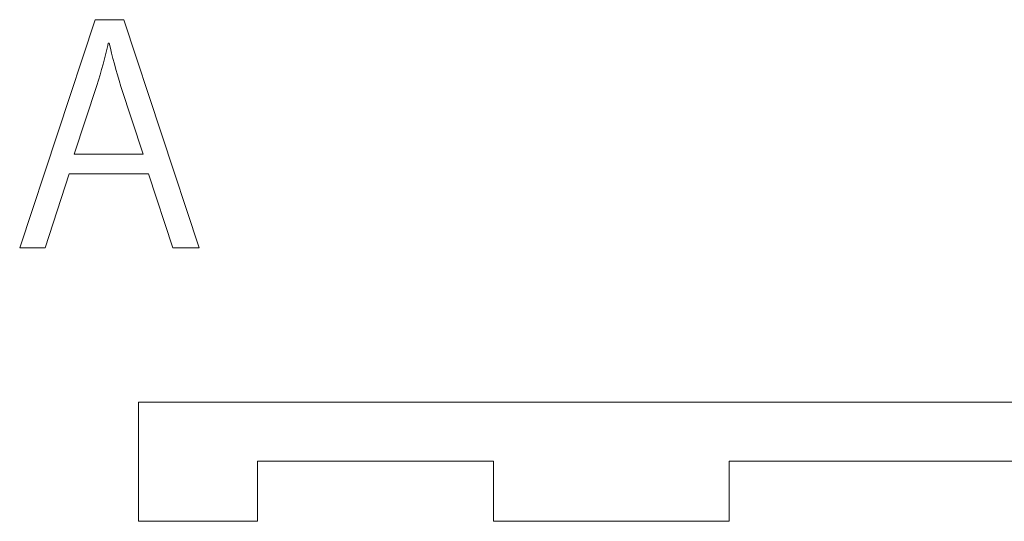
# Model space of a CAD drawing. Header units: centimetres. Extents: x -115 to 110, y -85 to 79.
# Tile 24 of 40: x -96.42 to -85.89, y 73.61 to 78.97. Entities that reach past the tile are written whole.
import ezdxf

# ---------------------------------------------------------------- set-up
doc = ezdxf.new("R2010")
doc.units = ezdxf.units.CM
doc.header["$MEASUREMENT"] = 0
doc.layers.add('Layer 1', color=7, linetype='Continuous')

msp = doc.modelspace()

# ---------------------------------------------------------------- linework, layer by layer
at = {"layer": 'Layer 1', "color": 250, "lineweight": 9}
for points, knots in [([(-94.49993, 76.53364), (-94.49993, 76.53364), (-94.78146, 76.53364), (-94.78146, 76.53364), (-94.78146, 76.53364), (-95.04408, 77.32429), (-95.04408, 77.32429), (-95.04408, 77.32429), (-95.89241, 77.32429), (-95.89241, 77.32429), (-95.89241, 77.32429), (-96.14821, 76.53364), (-96.14821, 76.53364), (-96.14821, 76.53364), (-96.42043, 76.53364), (-96.42043, 76.53364), (-96.42043, 76.53364), (-95.61396, 78.97256), (-95.61396, 78.97256), (-95.61396, 78.97256), (-95.3064, 78.97256), (-95.3064, 78.97256), (-95.3064, 78.97256), (-94.49993, 76.53364), (-94.49993, 76.53364)], [0, 0, 0, 0, 0.125, 0.125, 0.125, 0.25, 0.25, 0.25, 0.375, 0.375, 0.375, 0.5, 0.5, 0.5, 0.625, 0.625, 0.625, 0.75, 0.75, 0.75, 0.875, 0.875, 0.875, 1, 1, 1, 1]), ([(-95.09866, 77.53543), (-95.09866, 77.53543), (-95.33863, 78.2588), (-95.33863, 78.2588), (-95.33863, 78.2588), (-95.35737, 78.32063), (-95.35737, 78.32063), (-95.35737, 78.32063), (-95.37521, 78.38129), (-95.37521, 78.38129), (-95.37521, 78.38129), (-95.39215, 78.44082), (-95.39215, 78.44082), (-95.39215, 78.44082), (-95.40821, 78.49925), (-95.40821, 78.49925), (-95.40821, 78.49925), (-95.42337, 78.55664), (-95.42337, 78.55664), (-95.42337, 78.55664), (-95.43766, 78.61302), (-95.43766, 78.61302), (-95.43766, 78.61302), (-95.45106, 78.66845), (-95.45106, 78.66845), (-95.45106, 78.66845), (-95.46359, 78.72296), (-95.46359, 78.72296), (-95.46359, 78.72296), (-95.47289, 78.72296), (-95.47289, 78.72296), (-95.47289, 78.72296), (-95.47908, 78.69527), (-95.47908, 78.69527), (-95.47908, 78.69527), (-95.48554, 78.66745), (-95.48554, 78.66745), (-95.48554, 78.66745), (-95.49226, 78.6395), (-95.49226, 78.6395), (-95.49226, 78.6395), (-95.49921, 78.61143), (-95.49921, 78.61143), (-95.49921, 78.61143), (-95.51376, 78.55497), (-95.51376, 78.55497), (-95.51376, 78.55497), (-95.52905, 78.49813), (-95.52905, 78.49813), (-95.52905, 78.49813), (-95.54494, 78.44098), (-95.54494, 78.44098), (-95.54494, 78.44098), (-95.56128, 78.3836), (-95.56128, 78.3836), (-95.56128, 78.3836), (-95.59475, 78.26841), (-95.59475, 78.26841), (-95.59475, 78.26841), (-95.83783, 77.53543), (-95.83783, 77.53543), (-95.83783, 77.53543), (-95.09866, 77.53543), (-95.09866, 77.53543)], [0, 0, 0, 0, 0.04761905, 0.04761905, 0.04761905, 0.0952381, 0.0952381, 0.0952381, 0.14285714, 0.14285714, 0.14285714, 0.19047619, 0.19047619, 0.19047619, 0.23809524, 0.23809524, 0.23809524, 0.28571429, 0.28571429, 0.28571429, 0.33333333, 0.33333333, 0.33333333, 0.38095238, 0.38095238, 0.38095238, 0.42857143, 0.42857143, 0.42857143, 0.47619048, 0.47619048, 0.47619048, 0.52380952, 0.52380952, 0.52380952, 0.57142857, 0.57142857, 0.57142857, 0.61904762, 0.61904762, 0.61904762, 0.66666667, 0.66666667, 0.66666667, 0.71428571, 0.71428571, 0.71428571, 0.76190476, 0.76190476, 0.76190476, 0.80952381, 0.80952381, 0.80952381, 0.85714286, 0.85714286, 0.85714286, 0.9047619, 0.9047619, 0.9047619, 0.95238095, 0.95238095, 0.95238095, 1, 1, 1, 1])]:
    msp.add_open_spline(points, degree=3, knots=knots, dxfattribs=at)
at = {"layer": 'Layer 1', "color": 182, "lineweight": 9}
msp.add_open_spline([(-95.15012, 74.87947), (-95.15012, 74.87947), (-95.15012, 73.60668), (-95.15012, 73.60668), (-95.15012, 73.60668), (-93.87703, 73.60668), (-93.87703, 73.60668), (-93.87703, 73.60668), (-93.87703, 74.24912), (-93.87703, 74.24912), (-93.87703, 74.24912), (-91.35438, 74.24912), (-91.35438, 74.24912), (-91.35438, 74.24912), (-91.35438, 73.60699), (-91.35438, 73.60699), (-91.35438, 73.60699), (-88.83392, 73.60699), (-88.83392, 73.60699), (-88.83392, 73.60699), (-88.83392, 74.24912), (-88.83392, 74.24912), (-88.83392, 74.24912), (-81.2722, 74.24912), (-81.2722, 74.24912), (-81.2722, 74.24912), (-81.2722, 73.60699), (-81.2722, 73.60699), (-81.2722, 73.60699), (-78.75143, 73.60699), (-78.75143, 73.60699), (-78.75143, 73.60699), (-78.75143, 74.24912), (-78.75143, 74.24912), (-78.75143, 74.24912), (-71.18972, 74.24912), (-71.18972, 74.24912), (-71.18972, 74.24912), (-71.18972, 73.60699), (-71.18972, 73.60699), (-71.18972, 73.60699), (-68.66894, 73.60699), (-68.66894, 73.60699), (-68.66894, 73.60699), (-68.66894, 74.24912), (-68.66894, 74.24912), (-68.66894, 74.24912), (-61.10724, 74.24912), (-61.10724, 74.24912), (-61.10724, 74.24912), (-61.10724, 73.60699), (-61.10724, 73.60699), (-61.10724, 73.60699), (-58.58646, 73.60699), (-58.58646, 73.60699), (-58.58646, 73.60699), (-58.58646, 74.24912), (-58.58646, 74.24912), (-58.58646, 74.24912), (-51.02476, 74.24912), (-51.02476, 74.24912), (-51.02476, 74.24912), (-51.02476, 73.60699), (-51.02476, 73.60699), (-51.02476, 73.60699), (-48.50428, 73.60699), (-48.50428, 73.60699), (-48.50428, 73.60699), (-48.50428, 74.24912), (-48.50428, 74.24912), (-48.50428, 74.24912), (-40.94227, 74.24912), (-40.94227, 74.24912), (-40.94227, 74.24912), (-40.94227, 73.60699), (-40.94227, 73.60699), (-40.94227, 73.60699), (-38.4218, 73.60699), (-38.4218, 73.60699), (-38.4218, 73.60699), (-38.4218, 74.24912), (-38.4218, 74.24912), (-38.4218, 74.24912), (-30.85978, 74.24912), (-30.85978, 74.24912), (-30.85978, 74.24912), (-30.85978, 73.60699), (-30.85978, 73.60699), (-30.85978, 73.60699), (-28.33931, 73.60699), (-28.33931, 73.60699), (-28.33931, 73.60699), (-28.33931, 74.24912), (-28.33931, 74.24912), (-28.33931, 74.24912), (-25.81885, 74.24912), (-25.81885, 74.24912), (-25.81885, 74.24912), (-25.81885, 73.60668), (-25.81885, 73.60668), (-25.81885, 73.60668), (-24.54575, 73.60668), (-24.54575, 73.60668), (-24.54575, 73.60668), (-24.54575, 74.87947), (-24.54575, 74.87947), (-24.54575, 74.87947), (-95.15012, 74.87947), (-95.15012, 74.87947)], degree=3, knots=[0, 0, 0, 0, 0.02777778, 0.02777778, 0.02777778, 0.05555556, 0.05555556, 0.05555556, 0.08333333, 0.08333333, 0.08333333, 0.11111111, 0.11111111, 0.11111111, 0.13888889, 0.13888889, 0.13888889, 0.16666667, 0.16666667, 0.16666667, 0.19444444, 0.19444444, 0.19444444, 0.22222222, 0.22222222, 0.22222222, 0.25, 0.25, 0.25, 0.27777778, 0.27777778, 0.27777778, 0.30555556, 0.30555556, 0.30555556, 0.33333333, 0.33333333, 0.33333333, 0.36111111, 0.36111111, 0.36111111, 0.38888889, 0.38888889, 0.38888889, 0.41666667, 0.41666667, 0.41666667, 0.44444444, 0.44444444, 0.44444444, 0.47222222, 0.47222222, 0.47222222, 0.5, 0.5, 0.5, 0.52777778, 0.52777778, 0.52777778, 0.55555556, 0.55555556, 0.55555556, 0.58333333, 0.58333333, 0.58333333, 0.61111111, 0.61111111, 0.61111111, 0.63888889, 0.63888889, 0.63888889, 0.66666667, 0.66666667, 0.66666667, 0.69444444, 0.69444444, 0.69444444, 0.72222222, 0.72222222, 0.72222222, 0.75, 0.75, 0.75, 0.77777778, 0.77777778, 0.77777778, 0.80555556, 0.80555556, 0.80555556, 0.83333333, 0.83333333, 0.83333333, 0.86111111, 0.86111111, 0.86111111, 0.88888889, 0.88888889, 0.88888889, 0.91666667, 0.91666667, 0.91666667, 0.94444444, 0.94444444, 0.94444444, 0.97222222, 0.97222222, 0.97222222, 1, 1, 1, 1], dxfattribs=at)

doc.saveas('drawing.dxf')
